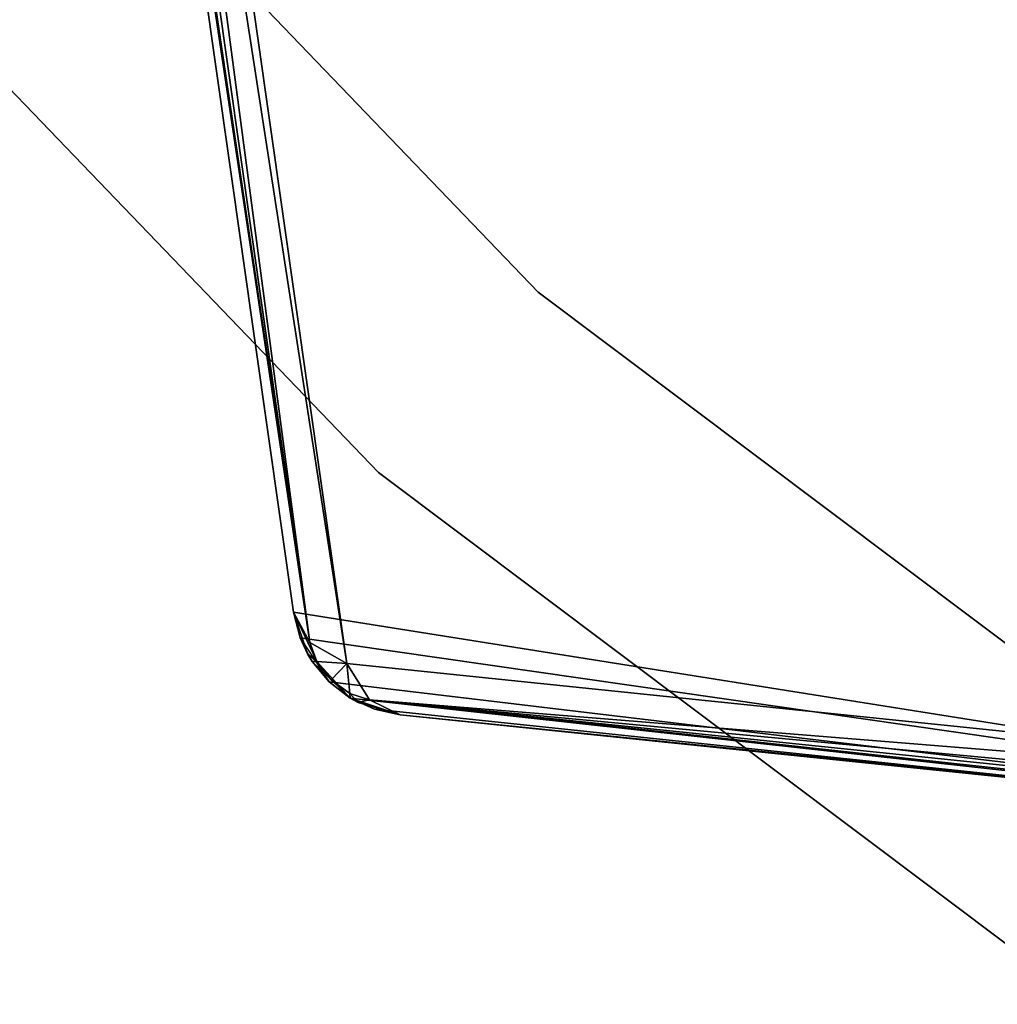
# Model space of a CAD drawing. Extents: x 1239 to 1951, y -365 to 347.
# Tile 62 of 202: x 1469.81 to 1477.93, y -151.68 to -143.5. Entities that reach past the tile are written whole.
import ezdxf

# ---------------------------------------------------------------- set-up
doc = ezdxf.new("R2010")
doc.units = 0
doc.header["$LTSCALE"] = 25.4
doc.layers.get('0').update_dxf_attribs({"color": 13, "linetype": 'CONTINUOUS'})

# ---------------------------------------------------------------- blocks, each defined once
blk = doc.blocks.new('GRUPUJ_10')
at = {"color": 0}
mesh = blk.add_polyface(dxfattribs=at)
corners = [(212.7113952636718, 238.492446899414, 138.8466491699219), (233.1126708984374, 217.2524871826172, 145.8466491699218), (233.1126708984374, 217.2524871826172, 138.8466491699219), (212.7113952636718, 238.492446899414, 145.8466491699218)]
mesh.append_faces([[corners[k] for k in face] for face in [(0, 1, 2), (1, 0, 3)]], dxfattribs={"vtx0": -1, "color": 0})
mesh = blk.add_polyface(dxfattribs=at)
corners = [(211.1621704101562, 237.227554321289, 145.8466491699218), (231.7864074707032, 215.7554626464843, 138.8466491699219), (231.7864074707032, 215.7554626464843, 145.8466491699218), (211.1621704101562, 237.227554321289, 138.8466491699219)]
mesh.append_faces([[corners[k] for k in face] for face in [(0, 1, 2), (1, 0, 3)]], dxfattribs={"vtx0": -1, "color": 0})
mesh = blk.add_polyface(dxfattribs=at)
corners = [(233.1126708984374, 217.2524871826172, 145.8466491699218), (256.6568603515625, 199.5601654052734, 138.8466491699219), (233.1126708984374, 217.2524871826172, 138.8466491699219), (256.6568603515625, 199.5601654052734, 145.8466491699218)]
mesh.append_faces([[corners[k] for k in face] for face in [(0, 1, 2), (1, 0, 3)]], dxfattribs={"vtx0": -1, "color": 0})
mesh = blk.add_polyface(dxfattribs=at)
corners = [(255.587921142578, 197.8697814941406, 145.8466491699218), (231.7864074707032, 215.7554626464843, 138.8466491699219), (255.587921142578, 197.8697814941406, 138.8466491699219), (231.7864074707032, 215.7554626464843, 145.8466491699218)]
mesh.append_faces([[corners[k] for k in face] for face in [(0, 1, 2), (1, 0, 3)]], dxfattribs={"vtx0": -1, "color": 0})
blk = doc.blocks.new('GRUPUJ_12')
at = {"color": 254}
mesh = blk.add_polyface(dxfattribs=at)
corners = [(230.8135833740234, 229.1576232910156, 150), (232.6251068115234, 216.4251861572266, 10.75001525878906), (232.6251068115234, 216.4251861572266, 139.8656616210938), (230.8135833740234, 229.1576232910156, 0.6156768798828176)]
mesh.append_faces([[corners[k] for k in face] for face in [(0, 1, 2), (1, 0, 3)]], dxfattribs={"vtx0": -1, "color": 254})
mesh = blk.add_polyface(dxfattribs=at)
corners = [(230.8135833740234, 229.1576232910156, 0.6156768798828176), (232.7604522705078, 216.1737976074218, 10.40998840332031), (232.6251068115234, 216.4251861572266, 10.75001525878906)]
mesh.append_faces([[corners[k] for k in face] for face in [(0, 1, 2)]], dxfattribs={"color": 254})
mesh = blk.add_polyface(dxfattribs=at)
corners = [(231.0706939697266, 228.9101943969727, 0.04103088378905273), (245.8611907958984, 214.6757507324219), (231.2571868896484, 228.7307052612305), (246.0476837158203, 214.4962615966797, 0.04103088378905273), (230.9303131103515, 229.0452880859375, 0.1620025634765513), (246.1880645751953, 214.3611602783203, 0.1620025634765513), (230.8431243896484, 229.1291809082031, 0.3568267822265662), (246.2752532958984, 214.2772674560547, 0.3568267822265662), (230.8135833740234, 229.1576232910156, 0.6156768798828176), (246.3047943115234, 214.2488250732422, 0.6156768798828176), (230.8135833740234, 229.1576232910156, 150), (246.3047943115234, 214.2488250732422, 150)]
mesh.append_faces([[corners[k] for k in face] for face in [(0, 1, 2), (9, 10, 11)]], dxfattribs={"vtx0": -1, "color": 254})
mesh.append_faces([[corners[k] for k in face] for face in [(1, 0, 3), (3, 4, 5), (5, 6, 7), (7, 8, 9)]], dxfattribs={"vtx0": -1, "vtx1": -1, "color": 254})
mesh.append_faces([[corners[k] for k in face] for face in [(3, 0, 4), (5, 4, 6), (7, 6, 8), (9, 8, 10)]], dxfattribs={"vtx0": -1, "vtx2": -1, "color": 254})
mesh = blk.add_polyface(dxfattribs=at)
corners = [(232.6251068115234, 216.4251861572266, 139.8656616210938), (246.3047943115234, 214.2488250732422, 150), (230.8135833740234, 229.1576232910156, 150), (232.6800994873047, 216.2115173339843, 139.7174377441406), (232.9217071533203, 215.8455200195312, 139.5943298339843), (233.0966033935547, 215.7110137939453, 139.62548828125), (233.2967071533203, 215.6181030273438, 139.7174377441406), (233.5123138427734, 215.5713500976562, 139.8656616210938)]
mesh.append_faces([[corners[k] for k in face] for face in [(0, 1, 2), (1, 6, 7)]], dxfattribs={"vtx0": -1, "color": 254})
mesh.append_faces([[corners[k] for k in face] for face in [(1, 0, 3), (1, 3, 4), (1, 4, 5), (1, 5, 6)]], dxfattribs={"vtx0": -1, "vtx2": -1, "color": 254})
mesh = blk.add_polyface(dxfattribs=at)
corners = [(230.8135833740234, 229.1576232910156, 0.6156768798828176), (230.8431243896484, 229.1291809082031, 0.3568267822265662), (232.7604522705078, 216.1737976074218, 10.40998840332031)]
mesh.append_faces([[corners[k] for k in face] for face in [(0, 1, 2)]], dxfattribs={"color": 254})
mesh = blk.add_polyface(dxfattribs=at)
corners = [(230.8431243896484, 229.1291809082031, 0.3568267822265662), (230.9303131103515, 229.0452880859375, 0.1620025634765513), (232.7604522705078, 216.1737976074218, 10.40998840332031)]
mesh.append_faces([[corners[k] for k in face] for face in [(0, 1, 2)]], dxfattribs={"color": 254})
mesh = blk.add_polyface(dxfattribs=at)
corners = [(230.9303131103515, 229.0452880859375, 0.1620025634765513), (231.0706939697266, 228.9101943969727, 0.04103088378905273), (232.7604522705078, 216.1737976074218, 10.40998840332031)]
mesh.append_faces([[corners[k] for k in face] for face in [(0, 1, 2)]], dxfattribs={"color": 254})
mesh = blk.add_polyface(dxfattribs=at)
corners = [(231.0706939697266, 228.9101943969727, 0.04103088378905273), (233.0687103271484, 215.9982757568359, 10.13433837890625), (232.7604522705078, 216.1737976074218, 10.40998840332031)]
mesh.append_faces([[corners[k] for k in face] for face in [(0, 1, 2)]], dxfattribs={"color": 254})
mesh = blk.add_polyface(dxfattribs=at)
corners = [(231.0706939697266, 228.9101943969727, 0.04103088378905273), (231.2571868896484, 228.7307052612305), (233.0687103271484, 215.9982757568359, 10.13433837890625)]
mesh.append_faces([[corners[k] for k in face] for face in [(0, 1, 2)]], dxfattribs={"color": 254})
mesh = blk.add_polyface(dxfattribs=at)
corners = [(245.8611907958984, 214.6757507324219), (233.0687103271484, 215.9982757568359, 10.13433837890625), (231.2571868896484, 228.7307052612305)]
mesh.append_faces([[corners[k] for k in face] for face in [(0, 1, 2)]], dxfattribs={"color": 254})
mesh = blk.add_polyface(dxfattribs=at)
corners = [(232.6251068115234, 216.4251861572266, 10.75001525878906), (232.7604522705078, 216.1737976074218, 10.40998840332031), (232.8180389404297, 216.0133514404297, 10.50683593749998)]
mesh.append_faces([[corners[k] for k in face] for face in [(0, 1, 2)]], dxfattribs={"color": 254})
mesh = blk.add_polyface(dxfattribs=at)
corners = [(232.6251068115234, 216.4251861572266, 10.75001525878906), (232.6800994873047, 216.2115173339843, 139.7174377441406), (232.6251068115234, 216.4251861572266, 139.8656616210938)]
mesh.append_faces([[corners[k] for k in face] for face in [(0, 1, 2)]], dxfattribs={"color": 254})
mesh = blk.add_polyface(dxfattribs=at)
corners = [(232.6251068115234, 216.4251861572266, 10.75001525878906), (232.7416839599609, 216.0791625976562, 10.75001525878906), (232.6800994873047, 216.2115173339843, 139.7174377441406)]
mesh.append_faces([[corners[k] for k in face] for face in [(0, 1, 2)]], dxfattribs={"color": 254})
mesh = blk.add_polyface(dxfattribs=at)
corners = [(232.6251068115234, 216.4251861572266, 10.75001525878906), (232.8180389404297, 216.0133514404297, 10.50683593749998), (232.7416839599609, 216.0791625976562, 10.75001525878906)]
mesh.append_faces([[corners[k] for k in face] for face in [(0, 1, 2)]], dxfattribs={"color": 254})
mesh = blk.add_polyface(dxfattribs=at)
corners = [(232.6800994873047, 216.2115173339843, 139.7174377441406), (232.7416839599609, 216.0791625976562, 10.75001525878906), (232.7805938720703, 216.0151214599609, 139.62548828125)]
mesh.append_faces([[corners[k] for k in face] for face in [(0, 1, 2)]], dxfattribs={"color": 254})
mesh = blk.add_polyface(dxfattribs=at)
corners = [(232.7604522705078, 216.1737976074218, 10.40998840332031), (233.0687103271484, 215.9982757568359, 10.13433837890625), (232.8180389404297, 216.0133514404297, 10.50683593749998)]
mesh.append_faces([[corners[k] for k in face] for face in [(0, 1, 2)]], dxfattribs={"color": 254})
mesh = blk.add_polyface(dxfattribs=at)
corners = [(232.7416839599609, 216.0791625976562, 10.75001525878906), (232.8180389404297, 216.0133514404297, 10.50683593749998), (232.7805938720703, 216.0151214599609, 10.75001525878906)]
mesh.append_faces([[corners[k] for k in face] for face in [(0, 1, 2)]], dxfattribs={"color": 254})
mesh = blk.add_polyface(dxfattribs=at)
corners = [(232.7416839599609, 216.0791625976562, 10.75001525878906), (232.7805938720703, 216.0151214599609, 10.75001525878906), (232.7805938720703, 216.0151214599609, 139.62548828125)]
mesh.append_faces([[corners[k] for k in face] for face in [(0, 1, 2)]], dxfattribs={"color": 254})
mesh = blk.add_polyface(dxfattribs=at)
corners = [(232.7805938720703, 216.0151214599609, 10.75001525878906), (232.8180389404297, 216.0133514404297, 10.50683593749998), (233.0966033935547, 215.7110137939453, 10.75001525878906)]
mesh.append_faces([[corners[k] for k in face] for face in [(0, 1, 2)]], dxfattribs={"color": 254})
mesh = blk.add_polyface(dxfattribs=at)
corners = [(233.0966033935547, 215.7110137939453, 139.62548828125), (232.7805938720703, 216.0151214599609, 10.75001525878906), (233.0966033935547, 215.7110137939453, 10.75001525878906)]
mesh.append_faces([[corners[k] for k in face] for face in [(0, 1, 2)]], dxfattribs={"color": 254})
mesh = blk.add_polyface(dxfattribs=at)
corners = [(233.0966033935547, 215.7110137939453, 139.62548828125), (232.9217071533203, 215.8455200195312, 139.5943298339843), (232.7805938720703, 216.0151214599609, 10.75001525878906)]
mesh.append_faces([[corners[k] for k in face] for face in [(0, 1, 2)]], dxfattribs={"color": 254})
mesh = blk.add_polyface(dxfattribs=at)
corners = [(232.7805938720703, 216.0151214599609, 10.75001525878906), (232.9217071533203, 215.8455200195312, 139.5943298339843), (232.7805938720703, 216.0151214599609, 139.62548828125)]
mesh.append_faces([[corners[k] for k in face] for face in [(0, 1, 2)]], dxfattribs={"color": 254})
mesh = blk.add_polyface(dxfattribs=at)
corners = [(232.8180389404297, 216.0133514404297, 10.50683593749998), (233.0687103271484, 215.9982757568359, 10.13433837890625), (232.9369659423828, 215.8613739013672, 10.54144287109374)]
mesh.append_faces([[corners[k] for k in face] for face in [(0, 1, 2)]], dxfattribs={"color": 254})
mesh = blk.add_polyface(dxfattribs=at)
corners = [(232.8180389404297, 216.0133514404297, 10.50683593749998), (232.9369659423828, 215.8613739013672, 10.54144287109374), (233.0966033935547, 215.7110137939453, 10.75001525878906)]
mesh.append_faces([[corners[k] for k in face] for face in [(0, 1, 2)]], dxfattribs={"color": 254})
mesh = blk.add_polyface(dxfattribs=at)
corners = [(232.9369659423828, 215.8613739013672, 10.54144287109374), (233.0687103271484, 215.9982757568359, 10.13433837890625), (233.0933990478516, 215.7483367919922, 10.50683593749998)]
mesh.append_faces([[corners[k] for k in face] for face in [(0, 1, 2)]], dxfattribs={"color": 254})
mesh = blk.add_polyface(dxfattribs=at)
corners = [(233.0933990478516, 215.7483367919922, 10.50683593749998), (233.0687103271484, 215.9982757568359, 10.13433837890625), (233.2559356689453, 215.6969451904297, 10.40998840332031)]
mesh.append_faces([[corners[k] for k in face] for face in [(0, 1, 2)]], dxfattribs={"color": 254})
mesh = blk.add_polyface(dxfattribs=at)
corners = [(233.2559356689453, 215.6969451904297, 10.40998840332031), (233.0687103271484, 215.9982757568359, 10.13433837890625), (245.8611907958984, 214.6757507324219)]
mesh.append_faces([[corners[k] for k in face] for face in [(0, 1, 2)]], dxfattribs={"color": 254})
mesh = blk.add_polyface(dxfattribs=at)
corners = [(233.0966033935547, 215.7110137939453, 10.75001525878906), (232.9369659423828, 215.8613739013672, 10.54144287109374), (233.0933990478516, 215.7483367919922, 10.50683593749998)]
mesh.append_faces([[corners[k] for k in face] for face in [(0, 1, 2)]], dxfattribs={"color": 254})
mesh = blk.add_polyface(dxfattribs=at)
corners = [(233.0966033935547, 215.7110137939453, 10.75001525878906), (233.0933990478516, 215.7483367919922, 10.50683593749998), (233.1620941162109, 215.6745758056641, 10.75001525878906)]
mesh.append_faces([[corners[k] for k in face] for face in [(0, 1, 2)]], dxfattribs={"color": 254})
mesh = blk.add_polyface(dxfattribs=at)
corners = [(233.1620941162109, 215.6745758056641, 10.75001525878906), (233.0933990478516, 215.7483367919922, 10.50683593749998), (233.2559356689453, 215.6969451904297, 10.40998840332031)]
mesh.append_faces([[corners[k] for k in face] for face in [(0, 1, 2)]], dxfattribs={"color": 254})
mesh = blk.add_polyface(dxfattribs=at)
corners = [(233.5123138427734, 215.5713500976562, 139.8656616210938), (233.2967071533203, 215.6181030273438, 139.7174377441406), (233.0966033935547, 215.7110137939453, 10.75001525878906)]
mesh.append_faces([[corners[k] for k in face] for face in [(0, 1, 2)]], dxfattribs={"color": 254})
mesh = blk.add_polyface(dxfattribs=at)
corners = [(233.2967071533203, 215.6181030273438, 139.7174377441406), (233.0966033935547, 215.7110137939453, 139.62548828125), (233.0966033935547, 215.7110137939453, 10.75001525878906)]
mesh.append_faces([[corners[k] for k in face] for face in [(0, 1, 2)]], dxfattribs={"color": 254})
mesh = blk.add_polyface(dxfattribs=at)
corners = [(233.5123138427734, 215.5713500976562, 139.8656616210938), (233.0966033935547, 215.7110137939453, 10.75001525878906), (233.1620941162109, 215.6745758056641, 10.75001525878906)]
mesh.append_faces([[corners[k] for k in face] for face in [(0, 1, 2)]], dxfattribs={"color": 254})
mesh = blk.add_polyface(dxfattribs=at)
corners = [(233.1620941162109, 215.6745758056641, 10.75001525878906), (233.2559356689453, 215.6969451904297, 10.40998840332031), (233.5123138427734, 215.5713500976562, 10.75001525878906)]
mesh.append_faces([[corners[k] for k in face] for face in [(0, 1, 2)]], dxfattribs={"color": 254})
mesh = blk.add_polyface(dxfattribs=at)
corners = [(233.5123138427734, 215.5713500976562, 139.8656616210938), (233.1620941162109, 215.6745758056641, 10.75001525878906), (233.5123138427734, 215.5713500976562, 10.75001525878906)]
mesh.append_faces([[corners[k] for k in face] for face in [(0, 1, 2)]], dxfattribs={"color": 254})
mesh = blk.add_polyface(dxfattribs=at)
corners = [(233.5123138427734, 215.5713500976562, 10.75001525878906), (233.2559356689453, 215.6969451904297, 10.40998840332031), (246.2752532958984, 214.2772674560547, 0.3568267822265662)]
mesh.append_faces([[corners[k] for k in face] for face in [(0, 1, 2)]], dxfattribs={"color": 254})
mesh = blk.add_polyface(dxfattribs=at)
corners = [(233.2559356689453, 215.6969451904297, 10.40998840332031), (246.1880645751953, 214.3611602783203, 0.1620025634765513), (246.2752532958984, 214.2772674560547, 0.3568267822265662)]
mesh.append_faces([[corners[k] for k in face] for face in [(0, 1, 2)]], dxfattribs={"color": 254})
mesh = blk.add_polyface(dxfattribs=at)
corners = [(233.2559356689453, 215.6969451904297, 10.40998840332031), (246.0476837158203, 214.4962615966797, 0.04103088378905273), (246.1880645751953, 214.3611602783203, 0.1620025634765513)]
mesh.append_faces([[corners[k] for k in face] for face in [(0, 1, 2)]], dxfattribs={"color": 254})
mesh = blk.add_polyface(dxfattribs=at)
corners = [(233.2559356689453, 215.6969451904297, 10.40998840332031), (245.8611907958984, 214.6757507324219), (246.0476837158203, 214.4962615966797, 0.04103088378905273)]
mesh.append_faces([[corners[k] for k in face] for face in [(0, 1, 2)]], dxfattribs={"color": 254})
mesh = blk.add_polyface(dxfattribs=at)
corners = [(246.3047943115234, 214.2488250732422, 150), (233.5123138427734, 215.5713500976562, 10.75001525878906), (246.3047943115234, 214.2488250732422, 0.6156768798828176), (233.5123138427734, 215.5713500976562, 139.8656616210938)]
mesh.append_faces([[corners[k] for k in face] for face in [(0, 1, 2), (1, 0, 3)]], dxfattribs={"vtx0": -1, "color": 254})
mesh = blk.add_polyface(dxfattribs=at)
corners = [(233.5123138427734, 215.5713500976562, 10.75001525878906), (246.2752532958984, 214.2772674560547, 0.3568267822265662), (246.3047943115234, 214.2488250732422, 0.6156768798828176)]
mesh.append_faces([[corners[k] for k in face] for face in [(0, 1, 2)]], dxfattribs={"color": 254})
blk = doc.blocks.new('CRISTAL-L-7631-7630_STL_1')
at = {"color": 0}
blk.add_blockref('GRUPUJ_12', (144.9902801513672, -356.060302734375, 144.2190551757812), dxfattribs=at)
at = {"color": 250}
blk.add_blockref('GRUPUJ_10', (146.5341796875, -354.2299499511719, 165.3724060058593), dxfattribs=at)
blk = doc.blocks.new('GRUPUJ_16')
at = {"color": 0}
blk.add_blockref('CRISTAL-L-7631-7630_STL_1', (-144.9902801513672, 356.060302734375, -7.219059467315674), dxfattribs=at)
blk = doc.blocks.new('GRUPUJ_5')
at = {"color": 0}
blk.add_blockref('GRUPUJ_16', (0, 0), dxfattribs=at)

msp = doc.modelspace()

# ---------------------------------------------------------------- block references
at = {"color": 0}
msp.add_blockref('GRUPUJ_5', (1239.458999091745, -364.8493169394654), dxfattribs=at)

doc.saveas('drawing.dxf')
